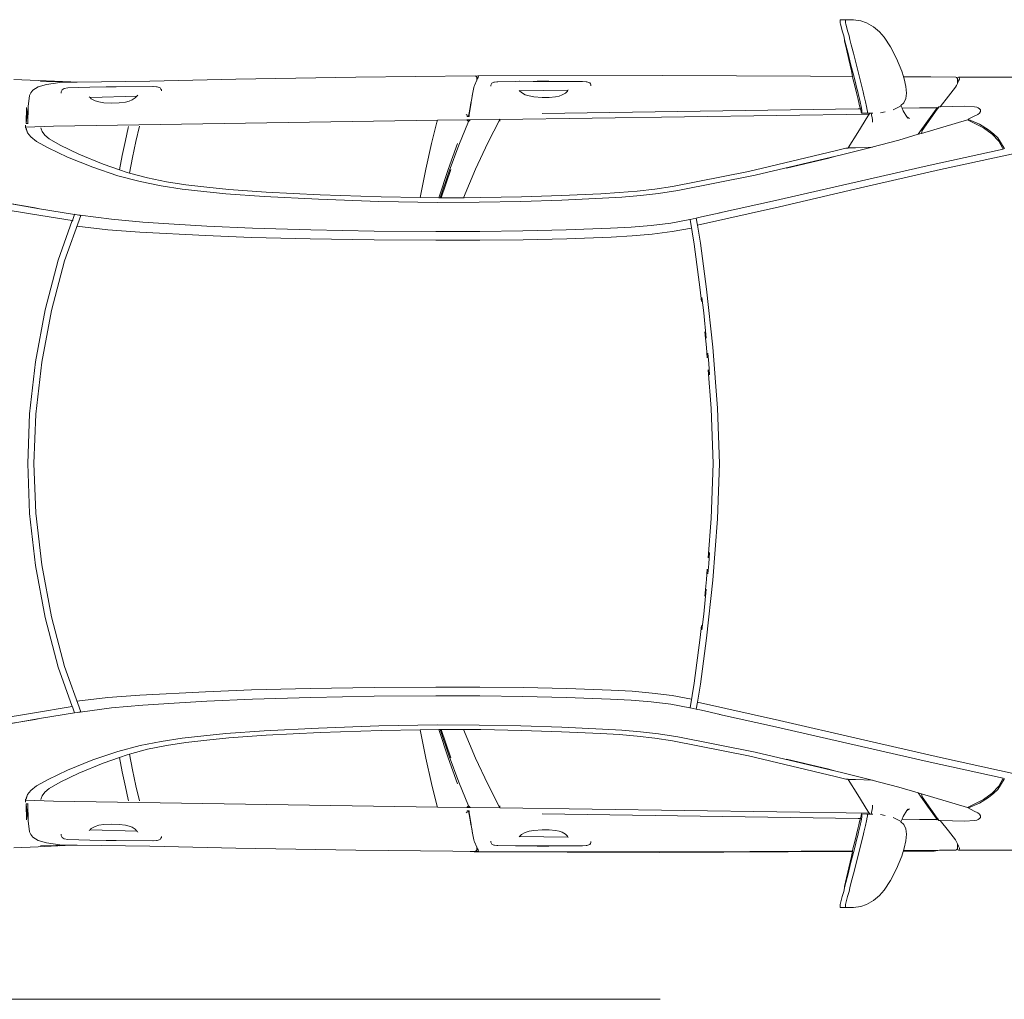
# Model space of a CAD drawing. Header units: inches. Extents: x 1987 to 3775, y 142 to 1299.
# Tile 49 of 50: x 3498 to 3585, y 1212 to 1299. Entities that reach past the tile are written whole.
import ezdxf

# ---------------------------------------------------------------- set-up
doc = ezdxf.new("R2010")
doc.units = ezdxf.units.IN
doc.header["$MEASUREMENT"] = 0
doc.layers.add('CAR', color=173, linetype='Continuous', lineweight=13)

# ---------------------------------------------------------------- blocks, each defined once
blk = doc.blocks.new('A$C49653148')
at = {"layer": 'CAR'}
for p, q in [((97.583, 39.334), (97.085, 39.332)), ((97.085, 39.332), (97.085, 39.072)), ((97.564, 39.33), (97.556, 39.267)), ((97.583, 39.334), (97.564, 39.33)), ((97.583, 39.334), (98.211, 39.351)), ((98.277, 39.346), (98.211, 39.351)), ((98.909, 39.247), (98.277, 39.346)), ((97.085, 39.072), (97.125, 38.968)), ((97.125, 38.968), (97.185, 38.736)), ((97.185, 38.736), (97.265, 38.364)), ((97.556, 39.267), (97.56, 39.178)), ((97.56, 39.178), (97.574, 39.071)), ((97.574, 39.071), (97.599, 38.956)), ((97.599, 38.956), (97.657, 38.732)), ((97.657, 38.732), (97.753, 38.365)), ((99.433, 39.078), (98.909, 39.247)), ((100.053, 38.725), (99.433, 39.078)), ((100.574, 38.275), (100.053, 38.725)), ((97.265, 38.364), (97.405, 37.928)), ((97.405, 37.928), (97.465, 37.608)), ((97.465, 37.608), (97.469, 37.594)), ((97.485, 37.484), (97.469, 37.594)), ((97.469, 37.594), (97.605, 37.112)), ((97.753, 38.365), (97.876, 37.93)), ((97.876, 37.93), (97.952, 37.605)), ((97.952, 37.605), (98.077, 37.111)), ((100.98, 37.801), (100.574, 38.275)), ((101.545, 36.938), (100.98, 37.801)), ((97.645, 36.724), (97.485, 37.484)), ((97.605, 37.112), (97.785, 36.368)), ((97.845, 35.828), (97.645, 36.724)), ((98.077, 37.111), (98.26, 36.372)), ((102.087, 35.904), (101.545, 36.938)), ((97.785, 36.368), (98.005, 35.448)), ((98.085, 34.824), (97.845, 35.828)), ((98.26, 36.372), (99.12, 32.95)), ((102.545, 34.799), (102.087, 35.904)), ((98.005, 35.448), (98.265, 34.476)), ((26.025, 33.952), (23.868, 34.046)), ((43.533, 34.068), (35.905, 33.905)), ((54.165, 34.247), (43.533, 34.068)), ((64.745, 34.385), (54.165, 34.247)), ((64.793, 34.344), (64.745, 34.385)), ((64.874, 34.345), (64.793, 34.344)), ((64.796, 34.342), (64.793, 34.344)), ((64.815, 34.323), (64.796, 34.342)), ((64.815, 34.323), (64.874, 34.345)), ((64.876, 34.262), (64.815, 34.323)), ((64.874, 34.345), (64.985, 34.385)), ((64.876, 33.982), (64.876, 34.262)), ((64.903, 34.042), (64.876, 33.982)), ((64.995, 34.218), (64.903, 34.042)), ((81.349, 34.416), (64.985, 34.385)), ((64.985, 34.385), (65.036, 34.342)), ((65.036, 34.342), (64.995, 34.218)), ((94.453, 34.344), (81.349, 34.416)), ((98.189, 34.323), (94.453, 34.344)), ((98.188, 34.328), (94.453, 34.344)), ((98.188, 34.328), (98.085, 34.824)), ((98.189, 34.323), (98.188, 34.328)), ((98.225, 34.152), (98.189, 34.323)), ((98.385, 33.492), (98.225, 34.152)), ((98.265, 34.476), (98.405, 33.892)), ((102.7, 34.308), (102.545, 34.799)), ((102.7, 34.308), (104.701, 34.298)), ((102.704, 34.294), (102.7, 34.308)), ((105.129, 34.279), (102.704, 34.294)), ((102.767, 34.096), (102.704, 34.294)), ((102.915, 33.427), (102.767, 34.096)), ((105.129, 34.279), (104.701, 34.298)), ((107.345, 34.265), (105.129, 34.279)), ((107.406, 34.223), (107.345, 34.265)), ((107.435, 34.194), (107.406, 34.223)), ((107.435, 34.194), (107.585, 34.265)), ((107.486, 34.143), (107.435, 34.194)), ((107.486, 33.707), (107.486, 34.143)), ((107.585, 34.265), (107.631, 34.248)), ((116.585, 34.265), (107.585, 34.265)), ((107.657, 34.083), (107.588, 33.917)), ((107.631, 34.248), (107.649, 34.205)), ((107.649, 34.205), (107.657, 34.147)), ((107.657, 34.147), (107.657, 34.083)), ((26.011, 33.389), (25.545, 33.109)), ((26.75, 33.612), (26.011, 33.389)), ((26.025, 33.952), (28.91, 33.831)), ((28.91, 33.831), (26.218, 33.878)), ((27.934, 33.774), (26.75, 33.612)), ((27.89, 33.871), (28.91, 33.831)), ((29.028, 33.812), (27.934, 33.774)), ((28.137, 33.137), (28.321, 33.242)), ((28.321, 33.242), (28.64, 33.3)), ((28.64, 33.3), (30.598, 33.374)), ((28.91, 33.831), (29.219, 33.825)), ((29.388, 33.823), (29.028, 33.812)), ((29.219, 33.825), (29.388, 33.823)), ((29.459, 33.825), (29.388, 33.823)), ((29.459, 33.825), (35.905, 33.905)), ((30.598, 33.374), (32.036, 33.39)), ((32.036, 33.39), (32.938, 33.399)), ((32.036, 33.39), (32.109, 33.393)), ((32.109, 33.393), (32.586, 33.402)), ((32.586, 33.402), (32.938, 33.399)), ((32.938, 33.399), (36.228, 33.434)), ((36.18, 33.431), (36.509, 33.407)), ((36.228, 33.434), (36.509, 33.407)), ((36.509, 33.407), (36.566, 33.402)), ((36.566, 33.402), (36.809, 33.313)), ((36.809, 33.313), (36.895, 33.203)), ((36.895, 33.203), (36.933, 33.126)), ((64.622, 33.331), (64.516, 32.741)), ((64.648, 33.454), (64.622, 33.331)), ((64.67, 33.527), (64.648, 33.454)), ((64.876, 33.982), (64.67, 33.527)), ((66.124, 33.47), (66.125, 33.551)), ((66.125, 33.551), (66.175, 33.655)), ((66.213, 33.725), (66.175, 33.655)), ((66.213, 33.725), (66.397, 33.807)), ((66.461, 33.82), (66.397, 33.807)), ((66.461, 33.82), (66.651, 33.842)), ((66.651, 33.842), (66.701, 33.849)), ((66.753, 33.854), (66.701, 33.849)), ((66.753, 33.854), (68.307, 33.881)), ((68.307, 33.881), (68.657, 33.888)), ((68.657, 33.888), (68.686, 33.887)), ((68.686, 33.887), (69.882, 33.885)), ((69.882, 33.885), (70.234, 33.898)), ((69.882, 33.885), (71.637, 33.881)), ((70.234, 33.898), (70.687, 33.901)), ((70.687, 33.901), (71.261, 33.894)), ((71.261, 33.894), (71.637, 33.881)), ((71.637, 33.881), (74.241, 33.875)), ((74.241, 33.875), (74.577, 33.849)), ((74.577, 33.849), (74.634, 33.837)), ((74.634, 33.837), (74.818, 33.775)), ((74.818, 33.775), (74.89, 33.751)), ((74.89, 33.751), (74.964, 33.665)), ((74.964, 33.665), (74.999, 33.587)), ((74.999, 33.587), (74.998, 33.488)), ((98.525, 32.876), (98.385, 33.492)), ((98.405, 33.892), (98.545, 33.368)), ((98.545, 33.368), (98.645, 32.948)), ((102.977, 32.828), (102.915, 33.427)), ((107.312, 33.357), (106.702, 32.557)), ((107.399, 33.526), (107.312, 33.357)), ((107.368, 33.454), (107.312, 33.357)), ((107.486, 33.707), (107.399, 33.526)), ((107.588, 33.917), (107.486, 33.707)), ((25.257, 32.633), (25.125, 31.657)), ((25.295, 32.751), (25.257, 32.633)), ((25.35, 32.873), (25.295, 32.751)), ((25.545, 33.109), (25.35, 32.873)), ((28.055, 32.955), (28.098, 33.067)), ((28.056, 32.845), (28.055, 32.955)), ((28.137, 33.137), (28.098, 33.067)), ((30.607, 32.447), (30.537, 32.515)), ((30.607, 32.447), (30.636, 32.447)), ((30.713, 32.343), (30.607, 32.447)), ((30.636, 32.447), (34.759, 32.563)), ((31.058, 32.168), (30.713, 32.343)), ((34.617, 32.413), (34.335, 32.232)), ((34.759, 32.563), (34.617, 32.413)), ((34.813, 32.619), (34.759, 32.563)), ((34.813, 32.619), (34.829, 32.659)), ((36.933, 33.126), (36.934, 33.046)), ((64.378, 32.066), (64.462, 32.531)), ((64.447, 32.359), (64.395, 32.066)), ((64.516, 32.741), (64.447, 32.359)), ((64.462, 32.531), (64.488, 32.654)), ((64.488, 32.654), (64.51, 32.727)), ((64.51, 32.727), (64.516, 32.741)), ((68.672, 33.044), (68.631, 33.084)), ((68.672, 33.044), (68.709, 33.044)), ((68.835, 32.886), (68.672, 33.044)), ((68.709, 33.044), (72.959, 33.093)), ((69.175, 32.701), (68.835, 32.886)), ((69.513, 32.588), (69.175, 32.701)), ((69.937, 32.503), (69.513, 32.588)), ((70.675, 32.444), (69.937, 32.503)), ((71.305, 32.451), (70.675, 32.444)), ((71.863, 32.512), (71.305, 32.451)), ((72.196, 32.585), (71.863, 32.512)), ((72.451, 32.679), (72.196, 32.585)), ((72.734, 32.837), (72.451, 32.679)), ((72.936, 33.025), (72.734, 32.837)), ((72.986, 33.146), (72.936, 33.025)), ((98.685, 32.264), (98.525, 32.876)), ((98.645, 32.948), (98.705, 32.668)), ((98.705, 32.668), (98.765, 32.44)), ((98.765, 32.44), (98.865, 32.068)), ((99.12, 32.95), (99.189, 32.675)), ((99.189, 32.675), (99.249, 32.435)), ((99.249, 32.435), (99.341, 32.074)), ((102.721, 31.995), (102.913, 32.377)), ((102.913, 32.377), (102.977, 32.828)), ((106.702, 32.557), (105.951, 31.624)), ((24.965, 31.577), (24.945, 30.184)), ((24.965, 30.457), (25.097, 31.433)), ((25.097, 31.433), (25.123, 31.514)), ((25.123, 31.514), (25.105, 30.264)), ((25.125, 31.657), (25.123, 31.514)), ((31.39, 32.058), (31.058, 32.168)), ((31.819, 31.981), (31.39, 32.058)), ((32.553, 31.946), (31.819, 31.981)), ((33.182, 31.973), (32.553, 31.946)), ((33.74, 32.047), (33.182, 31.973)), ((34.061, 32.13), (33.74, 32.047)), ((34.335, 32.232), (34.061, 32.13)), ((64.146, 30.806), (64.287, 31.559)), ((64.381, 31.986), (64.2, 30.957)), ((64.287, 31.559), (64.364, 31.985)), ((64.364, 31.985), (64.378, 32.066)), ((64.364, 31.985), (64.381, 31.986)), ((64.395, 32.066), (64.378, 32.066)), ((64.395, 32.066), (64.381, 31.986)), ((98.693, 31.441), (70.665, 31.049)), ((98.745, 32.004), (98.685, 32.264)), ((98.693, 31.441), (98.883, 31.444)), ((98.805, 31.72), (98.745, 32.004)), ((98.883, 31.444), (98.805, 31.72)), ((98.865, 32.068), (98.965, 31.652)), ((98.885, 31.436), (98.883, 31.444)), ((98.925, 31.316), (98.885, 31.436)), ((98.965, 31.652), (99.005, 31.336)), ((99.341, 32.074), (99.435, 31.66)), ((99.435, 31.66), (99.494, 31.336)), ((101.776, 31.354), (102.438, 31.692)), ((102.438, 31.692), (102.479, 31.735)), ((102.479, 31.735), (102.721, 31.995)), ((102.571, 31.507), (102.479, 31.735)), ((102.571, 31.507), (105.66, 31.56)), ((102.574, 31.5), (102.571, 31.507)), ((102.574, 31.5), (105.673, 31.548)), ((102.665, 31.277), (102.574, 31.5)), ((105.676, 31.548), (104.832, 30.349)), ((105.66, 31.56), (105.673, 31.548)), ((105.673, 31.548), (105.676, 31.548)), ((105.676, 31.548), (105.676, 31.544)), ((105.676, 31.544), (105.732, 31.489)), ((105.676, 31.544), (105.678, 31.413)), ((105.732, 31.489), (105.678, 31.413)), ((105.825, 31.62), (105.732, 31.489)), ((105.951, 31.624), (105.825, 31.62)), ((108.129, 31.689), (105.951, 31.624)), ((108.993, 31.641), (108.129, 31.689)), ((109.209, 31.602), (108.993, 31.641)), ((109.329, 31.54), (109.209, 31.602)), ((109.453, 31.456), (109.329, 31.54)), ((109.453, 31.456), (109.537, 31.362)), ((63.945, 30.96), (64.025, 30.88)), ((64.025, 30.88), (64.025, 30.761)), ((64.031, 30.777), (64.141, 30.778)), ((64.141, 30.778), (64.145, 30.8)), ((64.201, 30.779), (64.141, 30.778)), ((64.145, 30.8), (64.146, 30.806)), ((64.145, 30.8), (64.201, 30.8)), ((64.146, 30.806), (64.201, 30.807)), ((64.2, 30.957), (64.201, 30.807)), ((64.201, 30.807), (64.201, 30.8)), ((64.201, 30.8), (64.201, 30.779)), ((64.201, 30.779), (64.201, 30.761)), ((66.927, 30.518), (99.665, 30.976)), ((98.649, 29.343), (99.553, 30.797)), ((98.938, 31.247), (98.925, 31.316)), ((98.945, 31.208), (98.938, 31.247)), ((98.965, 31.132), (98.945, 31.208)), ((98.985, 31.068), (98.965, 31.132)), ((99.005, 31.052), (98.985, 31.068)), ((99.005, 31.336), (99.025, 31.252)), ((99.025, 31.092), (99.005, 31.052)), ((99.486, 31.056), (99.005, 31.052)), ((99.025, 31.092), (99.025, 31.252)), ((99.498, 31.098), (99.486, 31.056)), ((99.719, 31.063), (99.486, 31.056)), ((99.494, 31.336), (99.501, 31.246)), ((99.503, 31.163), (99.498, 31.098)), ((99.501, 31.246), (99.503, 31.163)), ((99.553, 30.797), (99.665, 30.976)), ((99.665, 30.976), (99.719, 31.063)), ((99.838, 31.066), (99.719, 31.063)), ((99.978, 31.071), (99.838, 31.066)), ((99.947, 30.512), (99.838, 31.066)), ((100.658, 31.093), (100.668, 31.093)), ((101.09, 31.18), (100.668, 31.093)), ((103.006, 30.741), (102.665, 31.277)), ((103.221, 30.599), (103.006, 30.741)), ((103.084, 30.619), (103.006, 30.741)), ((105.678, 31.413), (104.345, 29.54)), ((108.445, 30.52), (108.967, 30.796)), ((109.279, 30.959), (108.967, 30.796)), ((109.443, 31.075), (109.279, 30.959)), ((109.538, 31.222), (109.443, 31.075)), ((109.537, 31.362), (109.538, 31.222)), ((24.881, 29.99), (24.878, 29.838)), ((24.878, 29.838), (27.381, 29.907)), ((24.878, 29.838), (24.88, 29.754)), ((24.882, 30.013), (24.881, 29.992)), ((24.881, 29.99), (24.881, 29.992)), ((24.938, 29.684), (24.932, 29.756)), ((24.948, 29.656), (24.938, 29.684)), ((24.961, 30.141), (24.946, 30.141)), ((24.949, 29.725), (25.073, 29.336)), ((24.961, 30.141), (24.965, 30.457)), ((25.105, 30.145), (24.961, 30.141)), ((25.105, 30.264), (25.105, 30.145)), ((25.105, 30.145), (25.105, 30.126)), ((26.28, 29.668), (26.243, 29.775)), ((27.381, 29.907), (61.399, 30.437)), ((33.977, 29.776), (33.741, 28.656)), ((34.002, 29.894), (33.977, 29.776)), ((34.681, 28.564), (34.982, 29.899)), ((61.355, 30.26), (60.883, 28.363)), ((61.399, 30.437), (61.355, 30.26)), ((63.997, 30.476), (61.399, 30.437)), ((64.138, 30.318), (63.292, 28.223)), ((64.29, 30.48), (63.997, 30.476)), ((64.116, 30.343), (63.997, 30.476)), ((64.138, 30.318), (64.116, 30.343)), ((64.29, 30.48), (64.138, 30.318)), ((66.927, 30.52), (64.29, 30.48)), ((66.927, 30.518), (65.854, 28.422)), ((66.927, 30.52), (66.927, 30.518)), ((66.927, 30.518), (66.927, 30.343)), ((99.947, 30.512), (99.966, 30.275)), ((104.832, 30.349), (104.01, 29.189)), ((108.365, 30.473), (104.305, 29.276)), ((108.46, 30.513), (108.365, 30.473)), ((109.785, 29.765), (108.365, 30.473)), ((108.445, 30.52), (108.46, 30.513)), ((108.46, 30.513), (109.439, 30.09)), ((109.439, 30.09), (110.246, 29.589)), ((110.565, 29.205), (109.785, 29.765)), ((25.042, 29.415), (24.948, 29.656)), ((25.05, 29.401), (25.042, 29.415)), ((25.073, 29.336), (25.347, 28.965)), ((25.347, 28.965), (25.858, 28.565)), ((26.356, 29.453), (26.28, 29.668)), ((26.597, 29.106), (26.356, 29.453)), ((26.972, 28.784), (26.597, 29.106)), ((97.809, 27.984), (98.649, 29.343)), ((104.01, 29.189), (102.299, 28.685)), ((104.305, 29.276), (104.01, 29.189)), ((104.305, 29.276), (104.345, 29.54)), ((110.246, 29.589), (110.665, 29.245)), ((111.14, 28.587), (110.565, 29.205)), ((110.665, 29.245), (111.058, 28.879)), ((111.058, 28.879), (111.618, 27.97)), ((25.858, 28.565), (26.887, 27.982)), ((26.887, 27.982), (28.605, 27.157)), ((27.956, 28.225), (26.972, 28.784)), ((29.609, 27.422), (27.956, 28.225)), ((33.741, 28.656), (33.469, 27.325)), ((34.376, 27.147), (34.681, 28.564)), ((60.883, 28.363), (60.367, 26.095)), ((63.164, 28.382), (62.341, 26.083)), ((63.292, 28.223), (62.446, 25.923)), ((65.854, 28.422), (64.78, 26.112)), ((97.587, 27.955), (96.652, 27.716)), ((97.341, 27.399), (99.92, 28.064)), ((97.808, 27.965), (97.587, 27.955)), ((98.443, 27.995), (97.808, 27.965)), ((97.808, 27.965), (97.809, 27.984)), ((98.443, 27.995), (97.809, 27.984)), ((99.903, 28.064), (98.443, 27.995)), ((102.299, 28.685), (99.903, 28.064)), ((99.92, 28.064), (99.903, 28.064)), ((99.931, 28.015), (99.92, 28.064)), ((111.498, 27.944), (111.14, 28.587)), ((111.618, 27.97), (111.498, 27.944)), ((111.541, 27.867), (111.498, 27.944)), ((111.618, 27.97), (111.657, 27.907)), ((28.605, 27.157), (30.842, 26.264)), ((31.758, 26.543), (29.609, 27.422)), ((33.469, 27.325), (33.22, 26.044)), ((34.101, 25.758), (34.376, 27.147)), ((96.652, 27.716), (88.961, 25.902)), ((89.563, 25.563), (97.341, 27.399)), ((96.075, 27.072), (92.344, 26.201)), ((96.507, 27.184), (96.075, 27.072)), ((104.786, 26.399), (111.541, 27.867)), ((105.989, 26.06), (112.964, 27.577)), ((30.842, 26.264), (33.085, 25.524)), ((33.22, 26.044), (31.758, 26.543)), ((104.786, 26.399), (91.09, 23.271)), ((33.085, 25.524), (35.064, 24.996)), ((33.885, 25.817), (33.22, 26.044)), ((34.101, 25.758), (33.885, 25.817)), ((35.703, 25.32), (34.101, 25.758)), ((37.37, 24.983), (35.703, 25.32)), ((60.367, 26.095), (59.854, 23.589)), ((62.341, 26.083), (61.509, 23.562)), ((62.446, 25.923), (61.653, 23.56)), ((62.57, 26.083), (61.714, 23.561)), ((64.78, 26.112), (63.709, 23.57)), ((88.961, 25.902), (82.227, 24.572)), ((82.691, 24.208), (89.563, 25.563)), ((98.906, 24.435), (105.989, 26.06)), ((35.064, 24.996), (36.925, 24.618)), ((36.925, 24.618), (38.77, 24.336)), ((39.096, 24.719), (37.37, 24.983)), ((40.957, 24.5), (39.096, 24.719)), ((42.903, 24.308), (40.957, 24.5)), ((82.227, 24.572), (80.651, 24.33)), ((91.707, 22.771), (98.906, 24.435)), ((38.77, 24.336), (40.691, 24.112)), ((40.691, 24.112), (42.65, 23.922)), ((42.65, 23.922), (46.05, 23.677)), ((46.207, 24.074), (42.903, 24.308)), ((46.05, 23.677), (50.869, 23.434)), ((51.017, 23.834), (46.207, 24.074)), ((56.395, 23.647), (51.017, 23.834)), ((59.854, 23.589), (56.395, 23.647)), ((61.509, 23.562), (59.854, 23.589)), ((61.6, 23.56), (61.509, 23.562)), ((61.509, 23.562), (61.509, 23.56)), ((63.709, 23.57), (61.714, 23.561)), ((63.768, 23.57), (63.709, 23.57)), ((65.253, 23.577), (63.768, 23.57)), ((68.858, 23.649), (65.253, 23.577)), ((72.39, 23.767), (68.858, 23.649)), ((75.868, 23.925), (72.39, 23.767)), ((77.489, 24.021), (75.868, 23.925)), ((76.025, 23.528), (77.726, 23.627)), ((79.101, 24.154), (77.489, 24.021)), ((77.726, 23.627), (79.39, 23.763)), ((80.651, 24.33), (79.101, 24.154)), ((79.39, 23.763), (81.001, 23.946)), ((81.001, 23.946), (82.691, 24.208)), ((25.507, 22.11), (21.571, 22.771)), ((21.823, 23.33), (25.742, 22.664)), ((22.147, 23.284), (26.14, 22.6)), ((50.869, 23.434), (56.216, 23.246)), ((56.216, 23.246), (61.4, 23.16)), ((61.4, 23.16), (65.109, 23.176)), ((61.653, 23.56), (61.6, 23.56)), ((61.714, 23.561), (61.653, 23.56)), ((65.109, 23.176), (68.798, 23.248)), ((68.798, 23.248), (72.433, 23.367)), ((72.433, 23.367), (76.025, 23.528)), ((84.438, 21.149), (91.707, 22.771)), ((86.397, 22.223), (91.09, 23.271)), ((29.035, 21.537), (25.507, 22.11)), ((25.742, 22.664), (26.14, 22.6)), ((26.14, 22.6), (29.236, 22.097)), ((26.14, 22.6), (29.235, 22.093)), ((29.791, 21.999), (28.346, 17.988)), ((29.043, 21.56), (29.235, 22.093)), ((29.235, 22.093), (29.236, 22.097)), ((29.236, 22.097), (29.238, 22.101)), ((29.466, 22.059), (29.238, 22.101)), ((29.466, 22.059), (29.746, 22.014)), ((29.744, 22.008), (29.466, 22.059)), ((29.746, 22.014), (29.744, 22.008)), ((29.791, 21.999), (29.744, 22.008)), ((32.517, 21.655), (29.746, 22.014)), ((29.802, 21.992), (29.791, 21.999)), ((84.333, 21.762), (84.787, 21.863)), ((84.334, 21.761), (84.787, 21.863)), ((86.448, 22.239), (84.787, 21.863)), ((27.786, 18.05), (29.035, 21.537)), ((29.035, 21.537), (29.062, 21.533)), ((29.076, 21.531), (29.062, 21.533)), ((29.09, 21.565), (29.076, 21.531)), ((29.452, 21.047), (32.173, 20.719)), ((35.275, 21.404), (32.517, 21.655)), ((38.071, 21.217), (35.275, 21.404)), ((40.953, 21.052), (38.071, 21.217)), ((45.012, 20.873), (40.953, 21.052)), ((78.57, 20.962), (76.724, 20.867)), ((80.339, 21.104), (78.57, 20.962)), ((82.074, 21.323), (80.339, 21.104)), ((83.777, 21.639), (82.074, 21.323)), ((83.777, 21.639), (83.77, 21.636)), ((83.796, 21.648), (83.777, 21.639)), ((84.333, 21.763), (83.796, 21.648)), ((84.165, 19.468), (83.796, 21.648)), ((84.333, 21.763), (84.333, 21.762)), ((84.333, 21.762), (84.334, 21.761)), ((84.334, 21.761), (84.438, 21.149)), ((84.438, 21.149), (84.711, 19.549)), ((32.173, 20.719), (35.023, 20.507)), ((40.834, 20.212), (35.023, 20.507)), ((40.834, 20.212), (44.914, 20.044)), ((50.174, 20.724), (45.012, 20.873)), ((55.803, 20.619), (50.174, 20.724)), ((61.261, 20.571), (55.803, 20.619)), ((65.144, 20.579), (61.261, 20.571)), ((68.972, 20.628), (65.144, 20.579)), ((72.81, 20.723), (68.972, 20.628)), ((76.724, 20.867), (72.81, 20.723)), ((72.862, 19.94), (76.786, 20.08)), ((76.786, 20.08), (78.643, 20.181)), ((78.643, 20.181), (80.438, 20.334)), ((80.438, 20.334), (82.198, 20.564)), ((82.198, 20.564), (83.904, 20.882)), ((44.914, 20.044), (50.117, 19.919)), ((50.117, 19.919), (55.785, 19.837)), ((55.785, 19.837), (61.26, 19.8)), ((61.26, 19.8), (65.153, 19.806)), ((65.153, 19.806), (69.002, 19.85)), ((69.002, 19.85), (72.862, 19.94)), ((84.692, 15.412), (84.165, 19.468)), ((84.711, 19.549), (85.242, 15.472)), ((26.627, 13.627), (27.786, 18.05)), ((28.346, 17.988), (27.188, 13.582)), ((84.803, 14.375), (84.692, 15.412)), ((85.242, 15.472), (85.79, 10.326)), ((84.999, 13.356), (84.825, 14.738)), ((25.778, 9.018), (26.627, 13.627)), ((27.188, 13.582), (26.337, 8.983)), ((85.22, 11.112), (84.999, 13.356)), ((85.238, 10.282), (85.088, 11.693)), ((85.31, 9.373), (85.238, 10.282)), ((85.439, 8.884), (85.351, 9.782)), ((85.79, 10.326), (86.218, 4.904)), ((25.257, 4.413), (25.778, 9.018)), ((26.337, 8.983), (25.813, 4.389)), ((85.507, 7.871), (85.439, 8.884)), ((85.666, 4.877), (85.394, 8.314)), ((25.08, 0), (25.257, 4.413)), ((25.813, 4.389), (25.634, 0)), ((85.836, 0), (85.666, 4.877)), ((86.218, 4.904), (86.388, 0)), ((25.257, -4.413), (25.08, 0)), ((25.634, 0), (25.813, -4.389)), ((85.666, -4.877), (85.836, 0)), ((86.388, 0), (86.218, -4.904)), ((25.778, -9.018), (25.257, -4.413)), ((25.813, -4.389), (26.337, -8.983)), ((85.392, -8.34), (85.666, -4.877)), ((86.218, -4.904), (85.79, -10.326)), ((85.439, -8.884), (85.506, -7.884)), ((26.627, -13.627), (25.778, -9.018)), ((26.337, -8.983), (27.188, -13.582)), ((85.238, -10.282), (85.313, -9.342)), ((85.352, -9.774), (85.439, -8.884)), ((85.083, -11.736), (85.238, -10.282)), ((85.79, -10.326), (85.242, -15.472)), ((84.999, -13.356), (85.219, -11.118)), ((27.786, -18.05), (26.627, -13.627)), ((27.188, -13.582), (28.346, -17.988)), ((84.826, -14.735), (84.999, -13.356)), ((84.692, -15.412), (84.805, -14.356)), ((84.165, -19.468), (84.692, -15.412)), ((85.242, -15.472), (84.711, -19.549)), ((29.035, -21.537), (27.786, -18.05)), ((28.346, -17.988), (29.791, -21.999)), ((44.914, -20.044), (40.834, -20.212)), ((50.117, -19.919), (44.914, -20.044)), ((55.785, -19.837), (50.117, -19.919)), ((61.26, -19.8), (55.785, -19.837)), ((65.153, -19.806), (61.26, -19.8)), ((69.002, -19.85), (65.153, -19.806)), ((72.862, -19.94), (69.002, -19.85)), ((76.786, -20.08), (72.862, -19.94)), ((83.796, -21.648), (84.165, -19.468)), ((84.711, -19.549), (84.438, -21.149)), ((32.173, -20.719), (29.452, -21.047)), ((35.023, -20.507), (32.173, -20.719)), ((40.834, -20.212), (35.023, -20.507)), ((40.953, -21.052), (45.012, -20.873)), ((45.012, -20.873), (50.174, -20.724)), ((50.174, -20.724), (55.803, -20.619)), ((55.803, -20.619), (61.261, -20.571)), ((61.261, -20.571), (65.144, -20.579)), ((65.144, -20.579), (68.972, -20.628)), ((68.972, -20.628), (72.81, -20.723)), ((72.81, -20.723), (76.724, -20.867)), ((76.724, -20.867), (78.57, -20.962)), ((78.643, -20.181), (76.786, -20.08)), ((80.438, -20.334), (78.643, -20.181)), ((82.198, -20.564), (80.438, -20.334)), ((83.904, -20.882), (82.198, -20.564)), ((29.035, -21.537), (25.507, -22.11)), ((29.235, -22.093), (29.044, -21.56)), ((29.746, -22.014), (32.517, -21.655)), ((32.517, -21.655), (35.275, -21.404)), ((35.275, -21.404), (38.071, -21.217)), ((38.071, -21.217), (40.953, -21.052)), ((78.57, -20.962), (80.339, -21.104)), ((80.339, -21.104), (82.074, -21.323)), ((82.074, -21.323), (83.777, -21.639)), ((83.77, -21.636), (83.777, -21.639)), ((83.777, -21.639), (83.796, -21.648)), ((83.796, -21.648), (84.333, -21.763)), ((84.334, -21.761), (84.333, -21.762)), ((84.786, -21.863), (84.333, -21.762)), ((84.333, -21.762), (84.333, -21.763)), ((84.438, -21.149), (84.334, -21.761)), ((84.786, -21.863), (84.334, -21.761)), ((84.438, -21.149), (91.707, -22.771)), ((25.507, -22.11), (21.571, -22.771)), ((21.823, -23.33), (25.742, -22.664)), ((26.14, -22.6), (22.147, -23.284)), ((25.742, -22.664), (26.14, -22.6)), ((26.14, -22.6), (29.235, -22.093)), ((29.236, -22.097), (26.14, -22.6)), ((29.236, -22.097), (29.235, -22.093)), ((29.238, -22.101), (29.236, -22.097)), ((29.238, -22.101), (29.466, -22.059)), ((29.466, -22.059), (29.744, -22.008)), ((29.746, -22.014), (29.466, -22.059)), ((29.744, -22.008), (29.791, -21.999)), ((29.744, -22.008), (29.746, -22.014)), ((29.791, -21.999), (29.802, -21.992)), ((84.786, -21.863), (86.448, -22.239)), ((91.09, -23.271), (86.397, -22.223)), ((50.869, -23.434), (46.05, -23.677)), ((56.216, -23.246), (50.869, -23.434)), ((61.4, -23.16), (56.216, -23.246)), ((65.109, -23.176), (61.4, -23.16)), ((61.509, -23.562), (61.6, -23.56)), ((61.6, -23.56), (61.653, -23.56)), ((61.653, -23.56), (62.446, -25.923)), ((61.653, -23.56), (61.714, -23.561)), ((61.714, -23.561), (62.57, -26.083)), ((61.714, -23.561), (63.709, -23.57)), ((68.798, -23.248), (65.109, -23.176)), ((72.433, -23.367), (68.798, -23.248)), ((76.025, -23.528), (72.433, -23.367)), ((77.726, -23.627), (76.025, -23.528)), ((104.786, -26.399), (91.09, -23.271)), ((91.707, -22.771), (98.906, -24.435)), ((38.77, -24.336), (36.925, -24.618)), ((40.691, -24.112), (38.77, -24.336)), ((42.65, -23.922), (40.691, -24.112)), ((40.957, -24.5), (42.903, -24.308)), ((46.05, -23.677), (42.65, -23.922)), ((42.903, -24.308), (46.207, -24.074)), ((46.207, -24.074), (51.017, -23.834)), ((51.017, -23.834), (56.395, -23.647)), ((56.395, -23.647), (59.854, -23.589)), ((59.854, -23.589), (61.509, -23.562)), ((59.854, -23.589), (60.367, -26.095)), ((61.509, -23.562), (62.341, -26.083)), ((63.709, -23.57), (64.78, -26.112)), ((63.709, -23.57), (63.768, -23.57)), ((63.768, -23.57), (65.253, -23.577)), ((65.253, -23.577), (68.858, -23.649)), ((68.858, -23.649), (72.39, -23.767)), ((72.39, -23.767), (75.868, -23.925)), ((75.868, -23.925), (77.489, -24.021)), ((77.489, -24.021), (79.101, -24.154)), ((79.39, -23.763), (77.726, -23.627)), ((79.101, -24.154), (80.651, -24.33)), ((81.001, -23.946), (79.39, -23.763)), ((80.651, -24.33), (82.227, -24.572)), ((82.691, -24.208), (81.001, -23.946)), ((89.563, -25.563), (82.691, -24.208)), ((35.064, -24.996), (33.085, -25.524)), ((36.925, -24.618), (35.064, -24.996)), ((35.703, -25.32), (37.37, -24.983)), ((37.37, -24.983), (39.096, -24.719)), ((39.096, -24.719), (40.957, -24.5)), ((82.227, -24.572), (88.961, -25.902)), ((98.906, -24.435), (105.989, -26.06)), ((33.085, -25.524), (30.842, -26.264)), ((31.758, -26.543), (33.22, -26.044)), ((33.22, -26.044), (33.885, -25.817)), ((33.22, -26.044), (33.469, -27.325)), ((33.885, -25.817), (34.101, -25.758)), ((34.101, -25.758), (34.113, -25.755)), ((34.376, -27.147), (34.101, -25.758)), ((34.113, -25.755), (35.703, -25.32)), ((60.367, -26.095), (60.883, -28.363)), ((62.341, -26.083), (63.164, -28.382)), ((62.446, -25.923), (63.292, -28.223)), ((64.78, -26.112), (65.854, -28.422)), ((88.961, -25.902), (96.652, -27.716)), ((97.341, -27.399), (89.563, -25.563)), ((105.989, -26.06), (112.964, -27.577)), ((30.842, -26.264), (28.605, -27.157)), ((29.609, -27.422), (31.758, -26.543)), ((92.344, -26.201), (96.075, -27.072)), ((111.541, -27.867), (104.786, -26.399)), ((28.605, -27.157), (26.887, -27.982)), ((27.956, -28.225), (29.609, -27.422)), ((33.469, -27.325), (33.741, -28.656)), ((34.681, -28.564), (34.376, -27.147)), ((96.075, -27.072), (96.507, -27.184)), ((96.652, -27.716), (97.587, -27.955)), ((99.92, -28.064), (97.341, -27.399)), ((111.498, -27.944), (111.541, -27.867)), ((111.657, -27.907), (111.618, -27.97)), ((25.858, -28.565), (25.347, -28.965)), ((26.887, -27.982), (25.858, -28.565)), ((26.597, -29.106), (26.972, -28.784)), ((26.972, -28.784), (27.956, -28.225)), ((33.741, -28.656), (33.977, -29.776)), ((34.982, -29.899), (34.681, -28.564)), ((60.883, -28.363), (61.355, -30.26)), ((63.292, -28.223), (64.138, -30.318)), ((65.854, -28.422), (66.927, -30.518)), ((97.587, -27.955), (97.808, -27.965)), ((97.809, -27.984), (97.808, -27.965)), ((97.808, -27.965), (98.443, -27.995)), ((98.649, -29.343), (97.809, -27.984)), ((97.809, -27.984), (98.443, -27.995)), ((98.443, -27.995), (99.903, -28.064)), ((99.903, -28.064), (102.299, -28.685)), ((99.903, -28.064), (99.92, -28.064)), ((99.92, -28.064), (99.931, -28.015)), ((102.299, -28.685), (104.01, -29.189)), ((110.565, -29.205), (111.14, -28.587)), ((111.618, -27.97), (111.058, -28.879)), ((111.14, -28.587), (111.498, -27.944)), ((111.498, -27.944), (111.618, -27.97)), ((24.938, -29.684), (24.948, -29.656)), ((24.948, -29.656), (25.042, -29.415)), ((25.073, -29.336), (24.949, -29.725)), ((25.042, -29.415), (25.05, -29.401)), ((25.347, -28.965), (25.073, -29.336)), ((26.243, -29.775), (26.28, -29.668)), ((26.28, -29.668), (26.356, -29.453)), ((26.356, -29.453), (26.597, -29.106)), ((99.553, -30.797), (98.649, -29.343)), ((104.01, -29.189), (104.832, -30.349)), ((104.01, -29.189), (104.305, -29.276)), ((104.305, -29.276), (108.365, -30.473)), ((104.345, -29.54), (104.305, -29.276)), ((104.345, -29.54), (105.678, -31.413)), ((110.246, -29.589), (109.439, -30.09)), ((109.785, -29.765), (110.565, -29.205)), ((110.665, -29.245), (110.246, -29.589)), ((111.058, -28.879), (110.665, -29.245)), ((24.88, -29.754), (24.878, -29.838)), ((27.381, -29.907), (24.878, -29.838)), ((24.878, -29.838), (24.881, -29.99)), ((24.881, -29.992), (24.881, -29.99)), ((24.881, -29.992), (24.882, -30.013)), ((24.932, -29.756), (24.938, -29.684)), ((24.945, -30.184), (24.965, -31.577)), ((24.946, -30.141), (24.961, -30.141)), ((24.965, -30.457), (24.961, -30.141)), ((24.961, -30.141), (25.105, -30.145)), ((25.097, -31.433), (24.965, -30.457)), ((25.105, -30.126), (25.105, -30.145)), ((25.105, -30.145), (25.105, -30.264)), ((25.105, -30.264), (25.123, -31.514)), ((27.381, -29.907), (61.399, -30.437)), ((33.977, -29.776), (34.002, -29.894)), ((61.355, -30.26), (61.399, -30.437)), ((61.399, -30.437), (63.997, -30.476)), ((63.997, -30.476), (64.138, -30.318)), ((64.29, -30.48), (63.997, -30.476)), ((64.138, -30.318), (64.29, -30.48)), ((64.29, -30.48), (66.927, -30.52)), ((66.927, -30.518), (66.927, -30.343)), ((66.927, -30.518), (66.927, -30.52)), ((66.927, -30.518), (99.665, -30.976)), ((99.838, -31.066), (99.947, -30.512)), ((99.966, -30.275), (99.947, -30.512)), ((104.832, -30.349), (105.676, -31.548)), ((108.365, -30.473), (109.785, -29.765)), ((108.365, -30.473), (108.46, -30.513)), ((108.46, -30.513), (108.445, -30.52)), ((108.445, -30.52), (108.967, -30.796)), ((109.439, -30.09), (108.46, -30.513)), ((64.025, -30.88), (63.945, -30.96)), ((64.025, -30.761), (64.025, -30.88)), ((64.031, -30.777), (64.141, -30.778)), ((64.141, -30.778), (64.201, -30.779)), ((64.145, -30.8), (64.141, -30.778)), ((64.201, -30.8), (64.145, -30.8)), ((64.146, -30.806), (64.145, -30.8)), ((64.201, -30.807), (64.146, -30.806)), ((64.287, -31.559), (64.146, -30.806)), ((64.201, -30.807), (64.2, -30.957)), ((64.2, -30.957), (64.381, -31.986)), ((64.201, -30.761), (64.201, -30.779)), ((64.201, -30.779), (64.201, -30.8)), ((64.201, -30.8), (64.201, -30.807)), ((98.693, -31.441), (70.665, -31.049)), ((98.885, -31.436), (98.925, -31.316)), ((98.925, -31.316), (98.938, -31.247)), ((98.938, -31.247), (98.945, -31.208)), ((98.945, -31.208), (98.965, -31.132)), ((98.965, -31.132), (98.985, -31.068)), ((99.005, -31.336), (98.965, -31.652)), ((98.985, -31.068), (99.005, -31.052)), ((99.005, -31.052), (99.486, -31.056)), ((99.005, -31.052), (99.025, -31.092)), ((99.025, -31.252), (99.005, -31.336)), ((99.025, -31.092), (99.025, -31.252)), ((99.494, -31.336), (99.435, -31.66)), ((99.486, -31.056), (99.498, -31.098)), ((99.486, -31.056), (99.719, -31.063)), ((99.501, -31.246), (99.494, -31.336)), ((99.498, -31.098), (99.503, -31.163)), ((99.503, -31.163), (99.501, -31.246)), ((99.665, -30.976), (99.553, -30.797)), ((99.719, -31.063), (99.665, -30.976)), ((99.719, -31.063), (99.838, -31.066)), ((99.838, -31.066), (99.978, -31.071)), ((100.668, -31.093), (100.658, -31.093)), ((101.09, -31.18), (100.668, -31.093)), ((102.438, -31.692), (101.776, -31.354)), ((102.574, -31.5), (102.665, -31.277)), ((102.665, -31.277), (103.006, -30.741)), ((103.006, -30.741), (103.221, -30.599)), ((103.006, -30.741), (103.084, -30.619)), ((105.678, -31.413), (105.676, -31.544)), ((105.678, -31.413), (105.732, -31.489)), ((108.967, -30.796), (109.279, -30.959)), ((109.279, -30.959), (109.443, -31.075)), ((109.443, -31.075), (109.538, -31.222)), ((109.537, -31.362), (109.453, -31.456)), ((109.538, -31.222), (109.537, -31.362)), ((25.123, -31.514), (25.097, -31.433)), ((25.123, -31.514), (25.125, -31.657)), ((25.125, -31.657), (25.257, -32.633)), ((30.713, -32.343), (31.058, -32.168)), ((31.058, -32.168), (31.39, -32.058)), ((31.39, -32.058), (31.819, -31.981)), ((31.819, -31.981), (32.553, -31.946)), ((32.553, -31.946), (33.182, -31.973)), ((33.182, -31.973), (33.74, -32.047)), ((33.74, -32.047), (34.061, -32.13)), ((34.061, -32.13), (34.335, -32.232)), ((34.335, -32.232), (34.617, -32.413)), ((64.364, -31.985), (64.287, -31.559)), ((64.381, -31.986), (64.364, -31.985)), ((64.378, -32.066), (64.364, -31.985)), ((64.378, -32.066), (64.395, -32.066)), ((64.462, -32.531), (64.378, -32.066)), ((64.381, -31.986), (64.395, -32.066)), ((64.395, -32.066), (64.447, -32.359)), ((98.525, -32.876), (98.685, -32.264)), ((98.685, -32.264), (98.745, -32.004)), ((98.883, -31.444), (98.693, -31.441)), ((98.745, -32.004), (98.805, -31.72)), ((98.865, -32.068), (98.765, -32.44)), ((98.805, -31.72), (98.883, -31.444)), ((98.965, -31.652), (98.865, -32.068)), ((98.883, -31.444), (98.885, -31.436)), ((99.341, -32.074), (99.249, -32.435)), ((99.435, -31.66), (99.341, -32.074)), ((102.479, -31.735), (102.438, -31.692)), ((102.479, -31.735), (102.571, -31.507)), ((102.721, -31.995), (102.479, -31.735)), ((102.571, -31.507), (102.574, -31.5)), ((105.66, -31.56), (102.571, -31.507)), ((105.673, -31.548), (102.574, -31.5)), ((102.913, -32.377), (102.721, -31.995)), ((105.673, -31.548), (105.66, -31.56)), ((105.676, -31.548), (105.673, -31.548)), ((105.732, -31.489), (105.676, -31.544)), ((105.676, -31.544), (105.676, -31.548)), ((105.732, -31.489), (105.825, -31.62)), ((105.825, -31.62), (105.951, -31.624)), ((105.951, -31.624), (106.702, -32.557)), ((105.951, -31.624), (108.129, -31.689)), ((108.129, -31.689), (108.993, -31.641)), ((108.993, -31.641), (109.209, -31.602)), ((109.209, -31.602), (109.329, -31.54)), ((109.329, -31.54), (109.453, -31.456)), ((25.257, -32.633), (25.295, -32.751)), ((25.295, -32.751), (25.35, -32.873)), ((25.35, -32.873), (25.545, -33.109)), ((25.545, -33.109), (26.011, -33.389)), ((28.055, -32.955), (28.056, -32.845)), ((28.098, -33.067), (28.055, -32.955)), ((28.098, -33.067), (28.137, -33.137)), ((28.321, -33.242), (28.137, -33.137)), ((30.537, -32.515), (30.607, -32.447)), ((30.607, -32.447), (30.713, -32.343)), ((30.636, -32.447), (30.607, -32.447)), ((34.759, -32.563), (30.636, -32.447)), ((34.617, -32.413), (34.759, -32.563)), ((34.759, -32.563), (34.813, -32.619)), ((34.829, -32.659), (34.813, -32.619)), ((36.933, -33.126), (36.895, -33.203)), ((36.934, -33.046), (36.933, -33.126)), ((64.447, -32.359), (64.516, -32.741)), ((64.488, -32.654), (64.462, -32.531)), ((64.51, -32.727), (64.488, -32.654)), ((64.516, -32.741), (64.51, -32.727)), ((64.516, -32.741), (64.622, -33.331)), ((68.631, -33.084), (68.672, -33.044)), ((68.672, -33.044), (68.835, -32.886)), ((68.709, -33.044), (68.672, -33.044)), ((72.959, -33.093), (68.709, -33.044)), ((68.835, -32.886), (69.175, -32.701)), ((69.175, -32.701), (69.513, -32.588)), ((69.513, -32.588), (69.937, -32.503)), ((69.937, -32.503), (70.675, -32.444)), ((70.675, -32.444), (71.305, -32.451)), ((71.305, -32.451), (71.863, -32.512)), ((71.863, -32.512), (72.196, -32.585)), ((72.196, -32.585), (72.451, -32.679)), ((72.451, -32.679), (72.734, -32.837)), ((72.734, -32.837), (72.936, -33.025)), ((72.936, -33.025), (72.986, -33.146)), ((98.26, -36.372), (99.12, -32.95)), ((98.385, -33.492), (98.525, -32.876)), ((98.645, -32.948), (98.545, -33.368)), ((98.705, -32.668), (98.645, -32.948)), ((98.765, -32.44), (98.705, -32.668)), ((99.189, -32.675), (99.12, -32.95)), ((99.249, -32.435), (99.189, -32.675)), ((102.977, -32.828), (102.913, -32.377)), ((102.915, -33.427), (102.977, -32.828)), ((106.702, -32.557), (107.312, -33.357)), ((23.868, -34.046), (26.025, -33.952)), ((26.011, -33.389), (26.75, -33.612)), ((26.025, -33.952), (28.91, -33.831)), ((26.218, -33.878), (28.91, -33.831)), ((26.75, -33.612), (27.934, -33.774)), ((28.91, -33.831), (27.89, -33.871)), ((27.934, -33.774), (29.028, -33.812)), ((28.64, -33.3), (28.321, -33.242)), ((30.598, -33.374), (28.64, -33.3)), ((28.91, -33.831), (29.219, -33.825)), ((29.028, -33.812), (29.388, -33.823)), ((29.388, -33.823), (29.219, -33.825)), ((29.388, -33.823), (29.459, -33.825)), ((35.905, -33.905), (29.459, -33.825)), ((32.036, -33.39), (30.598, -33.374)), ((32.109, -33.393), (32.036, -33.39)), ((32.938, -33.399), (32.036, -33.39)), ((32.586, -33.402), (32.109, -33.393)), ((32.938, -33.399), (32.586, -33.402)), ((36.228, -33.434), (32.938, -33.399)), ((35.905, -33.905), (43.533, -34.068)), ((36.509, -33.407), (36.18, -33.431)), ((36.509, -33.407), (36.228, -33.434)), ((36.566, -33.402), (36.509, -33.407)), ((36.809, -33.313), (36.566, -33.402)), ((36.895, -33.203), (36.809, -33.313)), ((64.622, -33.331), (64.648, -33.454)), ((64.648, -33.454), (64.67, -33.527)), ((64.67, -33.527), (64.876, -33.982)), ((64.876, -34.262), (64.876, -33.982)), ((64.876, -33.982), (64.903, -34.042)), ((66.125, -33.551), (66.124, -33.47)), ((66.175, -33.655), (66.125, -33.551)), ((66.175, -33.655), (66.213, -33.725)), ((66.397, -33.807), (66.213, -33.725)), ((66.397, -33.807), (66.461, -33.82)), ((66.651, -33.842), (66.461, -33.82)), ((66.701, -33.849), (66.651, -33.842)), ((66.701, -33.849), (66.753, -33.854)), ((68.307, -33.881), (66.753, -33.854)), ((68.657, -33.888), (68.307, -33.881)), ((68.686, -33.887), (68.657, -33.888)), ((69.882, -33.885), (68.686, -33.887)), ((71.637, -33.881), (69.882, -33.885)), ((70.234, -33.898), (69.882, -33.885)), ((70.687, -33.901), (70.234, -33.898)), ((71.261, -33.894), (70.687, -33.901)), ((71.637, -33.881), (71.261, -33.894)), ((74.241, -33.875), (71.637, -33.881)), ((74.577, -33.849), (74.241, -33.875)), ((74.634, -33.837), (74.577, -33.849)), ((74.818, -33.775), (74.634, -33.837)), ((74.89, -33.751), (74.818, -33.775)), ((74.964, -33.665), (74.89, -33.751)), ((74.999, -33.587), (74.964, -33.665)), ((74.998, -33.488), (74.999, -33.587)), ((98.225, -34.152), (98.385, -33.492)), ((98.405, -33.892), (98.265, -34.476)), ((98.545, -33.368), (98.405, -33.892)), ((102.767, -34.096), (102.915, -33.427)), ((107.312, -33.357), (107.368, -33.454)), ((107.312, -33.357), (107.399, -33.526)), ((107.399, -33.526), (107.486, -33.707)), ((107.486, -34.143), (107.486, -33.707)), ((107.486, -33.707), (107.588, -33.917)), ((107.588, -33.917), (107.657, -34.083)), ((43.533, -34.068), (54.165, -34.247)), ((54.165, -34.247), (62.753, -34.359)), ((62.753, -34.359), (64.283, -34.383)), ((62.753, -34.359), (64.301, -34.379)), ((64.283, -34.383), (64.301, -34.379)), ((64.301, -34.379), (64.653, -34.383)), ((64.675, -34.405), (64.653, -34.383)), ((64.653, -34.383), (64.677, -34.384)), ((64.677, -34.384), (64.675, -34.405)), ((64.675, -34.405), (81.078, -34.46)), ((64.677, -34.384), (64.745, -34.385)), ((64.745, -34.385), (64.78, -34.355)), ((64.78, -34.355), (64.796, -34.342)), ((64.905, -34.356), (64.78, -34.355)), ((64.796, -34.342), (64.815, -34.323)), ((64.815, -34.323), (64.876, -34.262)), ((64.905, -34.356), (64.815, -34.323)), ((64.903, -34.042), (64.995, -34.218)), ((64.985, -34.385), (64.905, -34.356)), ((65.036, -34.342), (64.985, -34.385)), ((64.985, -34.385), (81.349, -34.416)), ((64.995, -34.218), (65.036, -34.342)), ((98.175, -34.391), (81.078, -34.46)), ((81.349, -34.416), (84.529, -34.398)), ((98.189, -34.323), (84.529, -34.398)), ((98.186, -34.341), (84.529, -34.398)), ((97.845, -35.828), (98.085, -34.824)), ((98.265, -34.476), (98.005, -35.448)), ((98.085, -34.824), (98.175, -34.391)), ((98.175, -34.391), (98.186, -34.341)), ((98.186, -34.341), (98.189, -34.323)), ((98.189, -34.323), (98.225, -34.152)), ((102.087, -35.904), (102.545, -34.799)), ((102.545, -34.799), (102.68, -34.37)), ((102.68, -34.37), (102.695, -34.322)), ((104.869, -34.36), (102.68, -34.37)), ((102.695, -34.322), (102.704, -34.294)), ((104.865, -34.313), (102.695, -34.322)), ((102.704, -34.294), (102.767, -34.096)), ((102.704, -34.294), (105.906, -34.274)), ((105.458, -34.303), (104.865, -34.313)), ((104.869, -34.36), (105.419, -34.335)), ((105.906, -34.274), (105.419, -34.335)), ((105.759, -34.291), (105.458, -34.303)), ((105.906, -34.274), (105.759, -34.291)), ((107.345, -34.265), (105.906, -34.274)), ((107.345, -34.265), (107.406, -34.223)), ((107.406, -34.223), (107.435, -34.194)), ((107.435, -34.194), (107.486, -34.143)), ((107.585, -34.265), (107.435, -34.194)), ((107.631, -34.248), (107.585, -34.265)), ((116.585, -34.265), (107.585, -34.265)), ((107.649, -34.205), (107.631, -34.248)), ((107.657, -34.147), (107.649, -34.205)), ((107.657, -34.083), (107.657, -34.147)), ((98.005, -35.448), (97.785, -36.368)), ((97.785, -36.368), (97.605, -37.112)), ((97.645, -36.724), (97.845, -35.828)), ((98.26, -36.372), (98.077, -37.111)), ((101.545, -36.938), (102.087, -35.904)), ((97.605, -37.112), (97.469, -37.594)), ((97.469, -37.594), (97.485, -37.484)), ((97.485, -37.484), (97.645, -36.724)), ((98.077, -37.111), (97.952, -37.605)), ((100.98, -37.801), (101.545, -36.938)), ((97.265, -38.364), (97.185, -38.736)), ((97.405, -37.928), (97.265, -38.364)), ((97.465, -37.608), (97.405, -37.928)), ((97.469, -37.594), (97.465, -37.608)), ((97.753, -38.365), (97.657, -38.732)), ((97.876, -37.93), (97.753, -38.365)), ((97.952, -37.605), (97.876, -37.93)), ((100.053, -38.725), (100.574, -38.275)), ((100.574, -38.275), (100.98, -37.801)), ((97.125, -38.968), (97.085, -39.072)), ((97.085, -39.332), (97.085, -39.072)), ((97.185, -38.736), (97.125, -38.968)), ((97.56, -39.178), (97.556, -39.267)), ((97.556, -39.267), (97.564, -39.33)), ((97.574, -39.071), (97.56, -39.178)), ((97.599, -38.956), (97.574, -39.071)), ((97.657, -38.732), (97.599, -38.956)), ((98.277, -39.346), (98.909, -39.247)), ((98.909, -39.247), (99.433, -39.078)), ((99.433, -39.078), (100.053, -38.725)), ((97.085, -39.332), (97.583, -39.334)), ((97.564, -39.33), (97.583, -39.334)), ((98.211, -39.351), (97.583, -39.334)), ((98.211, -39.351), (98.277, -39.346))]:
    blk.add_line(p, q, dxfattribs=at)

msp = doc.modelspace()

# ---------------------------------------------------------------- linework, layer by layer
at = {"layer": 'CAR'}
msp.add_line((2001.69, 1212.071), (3554.696, 1212.071), dxfattribs=at)

# ---------------------------------------------------------------- block references
msp.add_blockref('A$C49653148', (3473.566, 1259.551), dxfattribs=at)

doc.saveas('drawing.dxf')
